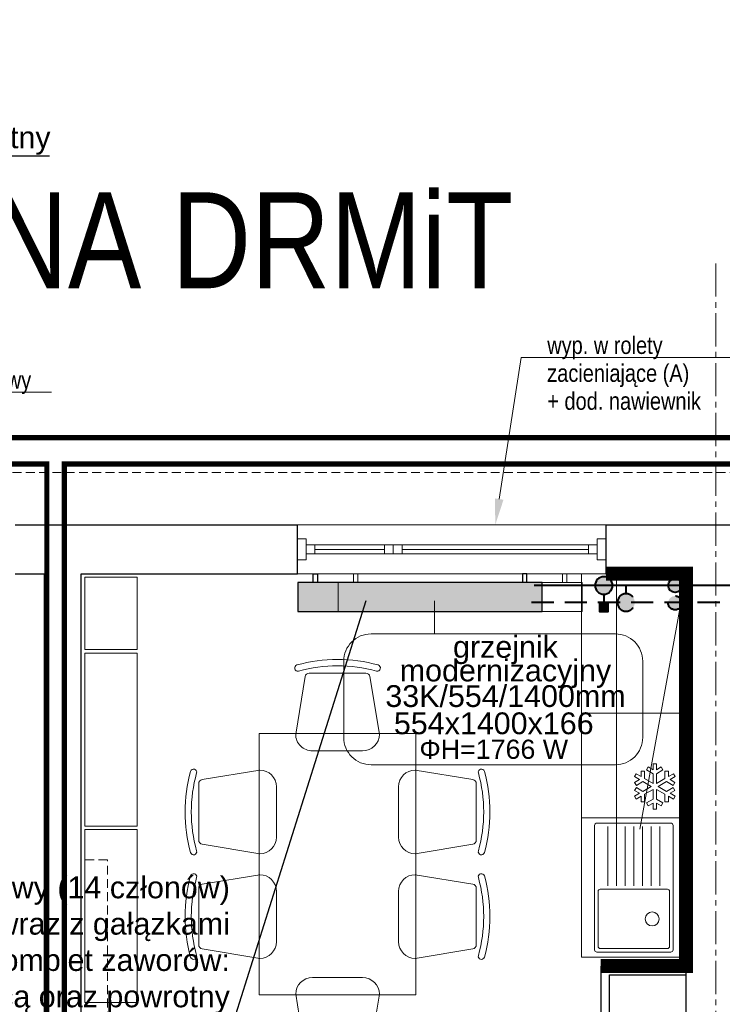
# Model space of a CAD drawing. Header units: millimetres. Extents: x 58673 to 77132, y 78327 to 116111.
# Tile 25 of 61: x 68252 to 68655, y 91706 to 92271. Entities that reach past the tile are written whole.
import ezdxf
from ezdxf import colors
from ezdxf.entities.mleader import LeaderData, LeaderLine
from ezdxf.enums import TextEntityAlignment as Align
from ezdxf.lldxf.tags import DXFTag
from ezdxf.math import Vec2, Vec3

# ---------------------------------------------------------------- set-up
doc = ezdxf.new("R2010")
doc.units = ezdxf.units.MM
doc.header["$MEASUREMENT"] = 0
for name, pattern in [('_xref_ACAD-LSN_dyspozytornia_PW_rzuty_14$0$CENTER2', [28.575, 19.05, -3.175, 3.175, -3.175]), ('_xref_ACAD-LSN_dyspozytornia_PW_rzuty_14$0$DASHED', [19.05, 12.7, -6.35]), ('_xref_ACAD-LSN_dyspozytornia_PW_rzuty_14$0$HIDDEN2', [4.7625, 3.175, -1.5875]), ('DASHED', [19.05, 12.7, -6.35])]:
    doc.linetypes.add(name, pattern=pattern)
doc.layers.get('0').update_dxf_attribs({"lineweight": 9})
doc.layers.get('Defpoints').update_dxf_attribs({"lineweight": 9})
doc.layers.add('_xref_ACAD-LSN_dyspozytornia_PW_rzuty_14$0$A fartuchy', color=250, linetype='_xref_ACAD-LSN_dyspozytornia_PW_rzuty_14$0$HIDDEN2', lineweight=18, transparency=0.3)
for name, color, linetype, lineweight in [('_xref_ACAD-LSN_dyspozytornia_PW_rzuty_14$0$A okna istniejace', 250, 'Continuous', 9), ('_xref_ACAD-LSN_dyspozytornia_PW_rzuty_14$0$A okna wyposazenie', 250, 'Continuous', 9), ('_xref_ACAD-LSN_dyspozytornia_PW_rzuty_14$0$A widok wyżej', 250, '_xref_ACAD-LSN_dyspozytornia_PW_rzuty_14$0$DASHED', 9), ('_xref_ACAD-LSN_dyspozytornia_PW_rzuty_14$0$A wyposazenie meblowe', 250, 'Continuous', 9), ('_xref_ACAD-LSN_dyspozytornia_PW_rzuty_14$0$A wyposazenie sanitarne', 250, 'Continuous', 9), ('_xref_ACAD-LSN_dyspozytornia_PW_rzuty_14$0$A zakres', 250, 'Continuous', 13), ('_xref_ACAD-LSN_dyspozytornia_PW_rzuty_14$0$A-Wall', 250, 'Continuous', 25), ('_xref_ACAD-LSN_dyspozytornia_PW_rzuty_14$0$IS grzejniki', 8, 'Continuous', 9), ('_xref_ACAD-LSN_dyspozytornia_PW_rzuty_14$0$S-Grid-Iden', 250, '_xref_ACAD-LSN_dyspozytornia_PW_rzuty_14$0$CENTER2', 9), ('FL_co_powrót', 5, 'DASHED', 40), ('FL_co_zasilanie', 1, 'Continuous', 40), ('FL_opis_co', 7, 'Continuous', 25), ('xref', 8, 'Continuous', 9)]:
    doc.layers.add(name, color=color, linetype=linetype, lineweight=lineweight)
doc.layers.add('IS_Grzejnik_etykieta', color=7, linetype='Continuous', lineweight=5, true_color=0x000000)
doc.layers.add('IS_Grzejniki_Plan_rzut', color=7, linetype='SOLID', true_color=0x000000)
doc.styles.add('_xref_ACAD-LSN_dyspozytornia_PW_rzuty_14$0$STYL ASA', font='ARIALN.TTF')
doc.styles.add('Arial_____', font='arial.ttf')
doc.styles.get("Standard").update_dxf_attribs({"font": 'arial.ttf'})
tags = doc.linetypes.add('SOLID', pattern=[10, 10, 0]).pattern_tags.tags
tags[6:7] = [DXFTag(74, 4), DXFTag(75, 0), DXFTag(340, '0'), DXFTag(46, 0.0), DXFTag(50, 0.0), DXFTag(44, 0.0), DXFTag(45, 0.0)]
tags[4:5] = [DXFTag(74, 4), DXFTag(75, 0), DXFTag(340, '0'), DXFTag(46, 0.0), DXFTag(50, 0.0), DXFTag(44, 0.0), DXFTag(45, 0.0)]
doc.dimstyles.get("Standard").update_dxf_attribs({"dimtxt": 0.18, "dimasz": 0.18, "dimexe": 0.18, "dimexo": 0.0625, "dimgap": 0.09, "dimtad": 0, "dimtih": 1, "dimtoh": 1, "dimdec": 4, "dimzin": 0, "dimdsep": 46, "dimtxsty": 'Standard', "dimcen": 0.09, "dimadec": 0, "dimazin": 0, "dimtfac": 1, "dimtdec": 4, "dimtofl": 0, "dimtmove": 0, "dimatfit": 3, "dimfxl": 1, "dimtolj": 1, "dimtzin": 0, "dimarcsym": 0})

# ---------------------------------------------------------------- blocks, each defined once
blk = doc.blocks.new('_xref_ACAD-LSN_dyspozytornia_PW_rzuty_14$0$lodowka')
at = {"color": 0, "linetype": 'ByBlock', "lineweight": -2, "ltscale": 0.2}
for points in [[(-60, -30), (0, -30), (0, 30), (-60, 30)], [(-18.99, -10.29), (-23.83, -7.49), (-23.83, -3.18), (-25.81, -3.18), (-25.81, -6.35), (-28.72, -4.67), (-29.71, -6.38), (-26.8, -8.06), (-29.54, -9.64), (-28.55, -11.36), (-24.82, -9.2), (-19.98, -12), (-24.82, -14.8), (-28.55, -12.64), (-29.54, -14.36), (-26.8, -15.94), (-29.71, -17.62), (-28.72, -19.33), (-25.81, -17.65), (-25.81, -20.82), (-23.83, -20.82), (-23.83, -16.51), (-18.99, -13.71), (-18.99, -19.31), (-22.72, -21.46), (-21.73, -23.17), (-18.99, -21.59), (-18.99, -24.95), (-17.01, -24.95), (-17.01, -21.59), (-14.27, -23.17), (-13.28, -21.46), (-17.01, -19.31), (-17.01, -13.71), (-12.17, -16.51), (-12.17, -20.82), (-10.19, -20.82), (-10.19, -17.65), (-7.28, -19.33), (-6.29, -17.62), (-9.2, -15.94), (-6.46, -14.36), (-7.45, -12.64), (-11.18, -14.8), (-16.02, -12), (-11.18, -9.2), (-7.45, -11.36), (-6.46, -9.64), (-9.2, -8.06), (-6.29, -6.38), (-7.28, -4.67), (-10.19, -6.35), (-10.19, -3.18), (-12.17, -3.18), (-12.17, -7.49), (-17.01, -10.29), (-17.01, -4.69), (-13.28, -2.54), (-14.27, -0.83), (-17.01, -2.41), (-17.01, 0.95), (-18.99, 0.95), (-18.99, -2.41), (-21.73, -0.83), (-22.72, -2.54), (-18.99, -4.69)]]:
    blk.add_lwpolyline(points, close=True, dxfattribs=at)
blk = doc.blocks.new('_xref_ACAD-LSN_dyspozytornia_PW_rzuty_14$0$zlew jednokomorowy z ociekaczem')
at = {"color": 0, "linetype": 'ByBlock', "lineweight": -2, "ltscale": 0.15}
for p, q in [((-35, -15), (-1, -15)), ((-35, -20), (-1, -20)), ((-35, -25), (-1, -25)), ((-35, -30), (-1, -30)), ((-35, -35), (-1, -35)), ((-35, -40), (-1, -40)), ((-35, -45), (-1, -45))]:
    blk.add_line(p, q, dxfattribs=at)
for points in [[(-35.7, -52.5), (35.7, -52.5, 0.414214), (37, -51.2), (37, -8.8, 0.414214), (35.7, -7.5), (-35.7, -7.5, 0.414214), (-37, -8.8), (-37, -51.2, 0.414214)], [(2.2, -9.5), (33.8, -9.5, -0.414214), (35, -10.7), (35, -49.3, -0.414214), (33.8, -50.5), (2.2, -50.5, -0.414214), (1, -49.3), (1, -10.7, -0.414214)]]:
    blk.add_lwpolyline(points, format="xyb", close=True, dxfattribs=at)
blk.add_circle((18, -19.5), 4, dxfattribs=at)
at = {"layer": 'Defpoints', "linetype": '_xref_ACAD-LSN_dyspozytornia_PW_rzuty_14$0$HIDDEN2', "ltscale": 0.5}
blk.add_lwpolyline([(40, 0), (-40, 0), (-40, -60), (40, -60)], close=True, dxfattribs=at)
blk = doc.blocks.new('_xref_ACAD-LSN_dyspozytornia_PW_rzuty_14$0$szafa')
at = {"color": 0, "linetype": 'ByBlock', "lineweight": -2, "ltscale": 0.5}
blk.add_lwpolyline([(-0.5, -0.5), (0.5, -0.5), (0.5, 0.5), (-0.5, 0.5)], close=True, dxfattribs=at)
blk.add_lwpolyline([(-0.5, 0.5), (0.5, -0.5)], dxfattribs=at)
blk = doc.blocks.new('_xref_ACAD-LSN_dyspozytornia_PW_rzuty_14$0$A$C08D5074C')
at = {"color": 0, "linetype": 'ByBlock', "lineweight": -2}
for p, q in [((9.6, 24), (42.61, 18.58)), ((0, -14.4), (0, 14.4)), ((44.62, 16.21), (44.62, -16.21)), ((42.61, -18.58), (9.6, -24))]:
    blk.add_line(p, q, dxfattribs=at)
for centre, radius, start, end in [((9.6, 14.4), 9.6, 90, 180), ((47.55, 22.79), 1.8, 15.4901, 194.2842), ((-34.47, 0), 86.93, 344.4716, 15.5284), ((42.22, 16.21), 2.4, 0, 80.6717), ((-34.41, 0), 83.27, 344.4325, 15.5675), ((9.6, -14.4), 9.6, 180, 270), ((42.22, -16.21), 2.4, 279.3283, 0), ((47.55, -22.79), 1.8, 165.7158, 344.5099)]:
    blk.add_arc(centre, radius, start, end, dxfattribs=at)
blk = doc.blocks.new('_xref_ACAD-LSN_dyspozytornia_PW_rzuty_14$0$blok do okna')
for points in [[(28.5, 2.5), (33.5, 2.5), (33.5, -2.5), (28.5, -2.5)], [(33.5, 2.5), (38.5, 2.5), (38.5, -2.5), (33.5, -2.5)]]:
    blk.add_lwpolyline(points, close=True)
for points in [[(-78.5, 0), (28.5, 0)], [(38.5, 0), (78.5, 0)]]:
    blk.add_lwpolyline(points)
blk = doc.blocks.new('zawór ts')
h = blk.add_hatch(color=256)
h.paths.add_polyline_path([(5, 0, 1), (-5, 0)])
edge = h.paths.add_edge_path()
edge.add_spline(control_points=[(-3.23, -3.82), (-1.08, -3.82), (1.08, -3.82), (3.23, -3.82)], knot_values=[0.691218, 0.691218, 0.691218, 0.691218, 0.820959, 0.820959, 0.820959, 0.820959], degree=3, periodic=0)
edge.add_arc((0, 0), 5, 310.1859, 360)
edge.add_line((5, 0), (-5, 0))
edge.add_arc((0, 0), 5, 180, 229.8141)
edge = h.paths.add_edge_path()
edge.add_spline(control_points=[(3.23, -3.82), (1.08, -3.82), (-1.08, -3.82), (-3.23, -3.82)], knot_values=[0.691218, 0.691218, 0.691218, 0.691218, 0.820959, 0.820959, 0.820959, 0.820959], degree=3, periodic=0)
edge.add_arc((0, 0), 5, 229.8141, 270)
edge.add_arc((0, 0), 5, 270, 310.1859)
blk.add_hatch(color=256).paths.add_polyline_path([(2.5, -15), (2.5, -10), (-2.5, -10), (-2.5, -15)])
at = {"linetype": 'ByBlock', "lineweight": -2}
blk.add_lwpolyline([(2.5, -10), (2.5, -15), (-2.5, -15), (-2.5, -10)], close=True, dxfattribs=at)
blk.add_polyline3d([(0, -5, 0), (0, -10, 0)], dxfattribs=at)
blk.add_circle((0, 0), 5, dxfattribs=at)
blk = doc.blocks.new('zawór p')
at = {"linetype": 'ByBlock', "lineweight": -2}
h = blk.add_hatch(color=256, dxfattribs=at)
h.paths.add_polyline_path([(-4.93, 0.83), (4.93, 0.83, 0.366406), (0, 5, 0.366406)])
h.paths.add_polyline_path([(4.98, -0.42), (-4.98, -0.42, 0.919375)])
h.paths.add_polyline_path([(5, 0, 0.041508), (4.93, 0.83), (-4.93, 0.83, 0.062557), (-4.98, -0.42), (4.98, -0.42, 0.020994)])
blk.add_polyline3d([(0, 5, 0), (0, 10, 0)], dxfattribs=at)
blk.add_circle((0, 0), 5, dxfattribs=at)
blk = doc.blocks.new('_xref_ACAD-LSN_dyspozytornia_PW_rzuty_14')
at = {"layer": '_xref_ACAD-LSN_dyspozytornia_PW_rzuty_14$0$A fartuchy', "ltscale": 1.25, "const_width": 8}
blk.add_lwpolyline([(68588.68, 91953.22), (68634.68, 91953.22), (68634.68, 91728.22), (68585.68, 91728.22)], dxfattribs=at)
at = {"layer": '_xref_ACAD-LSN_dyspozytornia_PW_rzuty_14$0$A okna istniejace', "linetype": 'Continuous', "lineweight": 9}
for p, q in [((68588.68, 91981.22), (68411.68, 91981.22)), ((68421.68, 91964.72), (68421.68, 91969.72)), ((68578.68, 91964.72), (68578.68, 91969.72)), ((68588.68, 91953.22), (68411.68, 91953.22))]:
    blk.add_line(p, q, dxfattribs=at)
for points in [[(68416.68, 91973.22), (68411.68, 91973.22), (68411.68, 91961.22), (68416.68, 91961.22)], [(68583.68, 91964.72), (68583.68, 91969.72), (68416.68, 91969.72), (68416.68, 91964.72)], [(68583.68, 91973.22), (68588.68, 91973.22), (68588.68, 91961.22), (68583.68, 91961.22)]]:
    blk.add_lwpolyline(points, close=True, dxfattribs=at)
at = {"layer": '_xref_ACAD-LSN_dyspozytornia_PW_rzuty_14$0$A widok wyżej', "linetype": '_xref_ACAD-LSN_dyspozytornia_PW_rzuty_14$0$DASHED', "lineweight": 9, "ltscale": 0.2}
for p, q in [((68588.68, 91981.22), (68411.68, 91981.22)), ((68411.68, 91953.22), (68588.68, 91953.22))]:
    blk.add_line(p, q, dxfattribs=at)
at = {"layer": '_xref_ACAD-LSN_dyspozytornia_PW_rzuty_14$0$A widok wyżej', "ltscale": 0.4}
for points in [[(65352.68, 92011.22), (72855.68, 92011.22)], [(68302.68, 91689.22), (68302.68, 91789.22), (68287.68, 91789.22)]]:
    blk.add_lwpolyline(points, dxfattribs=at)
at = {"layer": '_xref_ACAD-LSN_dyspozytornia_PW_rzuty_14$0$A wyposazenie meblowe'}
for points in [[(68634.68, 91953.22), (68634.68, 91873.22), (68574.68, 91873.22), (68574.68, 91953.22)], [(68319.68, 91909.72), (68319.68, 91951.22), (68289.68, 91951.22), (68289.68, 91909.72)], [(68319.68, 91907.72), (68319.68, 91808.52), (68289.68, 91808.52), (68289.68, 91907.72)], [(68634.68, 91873.22), (68634.68, 91813.22), (68574.68, 91813.22), (68574.68, 91873.22)], [(68479.68, 91711.62), (68479.68, 91861.62), (68389.68, 91861.62), (68389.68, 91711.62)], [(68634.68, 91813.22), (68634.68, 91733.22), (68574.68, 91733.22), (68574.68, 91813.22)], [(68319.68, 91806.52), (68319.68, 91707.32), (68289.68, 91707.32), (68289.68, 91806.52)]]:
    blk.add_lwpolyline(points, close=True, dxfattribs=at)
at = {"layer": '_xref_ACAD-LSN_dyspozytornia_PW_rzuty_14$0$A zakres', "linetype": '_xref_ACAD-LSN_dyspozytornia_PW_rzuty_14$0$DASHED', "transparency": 33554623, "const_width": 3}
for points in [[(67446.18, 92031.22), (67446.18, 90639.22), (72869.68, 90639.22), (72869.68, 92031.22)], [(67456.18, 92016.22), (67456.18, 90654.22), (68641.68, 90654.22), (68641.68, 91213.47), (68267.93, 91213.47), (68267.93, 91484.47), (68267.93, 91484.47), (68267.93, 92016.22)], [(68277.93, 92016.22), (68277.93, 91474.47), (68277.93, 91474.47), (68277.93, 91223.47), (68661.68, 91223.47), (68661.68, 90654.22), (70445.68, 90654.22), (70445.68, 91263.97), (70078.68, 91263.97), (70078.68, 91463.22), (69842.68, 91463.22), (69842.68, 92016.22)]]:
    blk.add_lwpolyline(points, close=True, dxfattribs=at)
at = {"layer": '_xref_ACAD-LSN_dyspozytornia_PW_rzuty_14$0$A-Wall', "linetype": 'Continuous', "lineweight": 25}
for p, q in [((68249.68, 91981.22), (68411.68, 91981.22)), ((68411.68, 91953.22), (68411.68, 91981.22)), ((68588.68, 91981.22), (68709.68, 91981.22)), ((68588.68, 91981.22), (68588.68, 91953.22)), ((68249.68, 91953.22), (68266.68, 91953.22)), ((68266.68, 91669.22), (68266.68, 91953.22)), ((68287.68, 91953.22), (68411.68, 91953.22)), ((68287.68, 91699.22), (68287.68, 91953.22)), ((68588.68, 91953.22), (68634.68, 91953.22)), ((68634.68, 91689.22), (68634.68, 91953.22)), ((68634.68, 91728.22), (68585.68, 91728.22)), ((68585.68, 91728.22), (68585.68, 91689.22)), ((68634.68, 91723.22), (68634.68, 91728.22)), ((68590.68, 91723.22), (68634.68, 91723.22)), ((68590.68, 91689.22), (68590.68, 91723.22))]:
    blk.add_line(p, q, dxfattribs=at)
at = {"layer": '_xref_ACAD-LSN_dyspozytornia_PW_rzuty_14$0$IS grzejniki'}
for p, q in [((68443.78, 91948.22), (68443.78, 91953.22)), ((68443.78, 91953.22), (68446.28, 91953.22)), ((68446.28, 91953.22), (68446.28, 91948.22)), ((68566.28, 91953.22), (68563.78, 91953.22)), ((68563.78, 91953.22), (68563.78, 91948.22)), ((68566.28, 91948.22), (68566.28, 91953.22)), ((68575.03, 91948.22), (68435.03, 91948.22)), ((68435.03, 91948.22), (68435.03, 91931.62)), ((68575.03, 91931.62), (68575.03, 91948.22)), ((68435.03, 91931.62), (68575.03, 91931.62))]:
    blk.add_line(p, q, dxfattribs=at)
at = {"layer": '_xref_ACAD-LSN_dyspozytornia_PW_rzuty_14$0$S-Grid-Iden'}
blk.add_lwpolyline([(68651.68, 92131.22), (68651.68, 90539.22)], dxfattribs=at)
at = {"layer": '_xref_ACAD-LSN_dyspozytornia_PW_rzuty_14$0$A okna istniejace', "linetype": 'Continuous', "lineweight": 9, "rotation": 180}
blk.add_blockref('_xref_ACAD-LSN_dyspozytornia_PW_rzuty_14$0$blok do okna', (68500.18, 91967.22), dxfattribs=at)
at = {"layer": '_xref_ACAD-LSN_dyspozytornia_PW_rzuty_14$0$A wyposazenie meblowe', "linetype": '_xref_ACAD-LSN_dyspozytornia_PW_rzuty_14$0$HIDDEN2', "xscale": 220, "yscale": 40, "rotation": 270}
blk.add_blockref('_xref_ACAD-LSN_dyspozytornia_PW_rzuty_14$0$szafa', (68614.68, 91843.22), dxfattribs=at)
at = {"layer": '_xref_ACAD-LSN_dyspozytornia_PW_rzuty_14$0$A wyposazenie meblowe'}
for p, rotation in [((68434.68, 91851.62), 89.99999999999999), ((68399.68, 91816.62), 180)]:
    blk.add_blockref('_xref_ACAD-LSN_dyspozytornia_PW_rzuty_14$0$A$C08D5074C', p, dxfattribs=dict(at, rotation=rotation))
for name, p in [('_xref_ACAD-LSN_dyspozytornia_PW_rzuty_14$0$lodowka', (68634.68, 91843.22)), ('_xref_ACAD-LSN_dyspozytornia_PW_rzuty_14$0$A$C08D5074C', (68469.68, 91756.62))]:
    blk.add_blockref(name, p, dxfattribs=at)
at = {"layer": '_xref_ACAD-LSN_dyspozytornia_PW_rzuty_14$0$A wyposazenie meblowe', "xscale": -1}
for p, rotation in [((68469.68, 91816.62), 180), ((68434.68, 91721.62), 90)]:
    blk.add_blockref('_xref_ACAD-LSN_dyspozytornia_PW_rzuty_14$0$A$C08D5074C', p, dxfattribs=dict(at, rotation=rotation))
blk.add_blockref('_xref_ACAD-LSN_dyspozytornia_PW_rzuty_14$0$A$C08D5074C', (68399.68, 91756.62), dxfattribs=at)
at = {"layer": '_xref_ACAD-LSN_dyspozytornia_PW_rzuty_14$0$A wyposazenie sanitarne', "rotation": 270}
blk.add_blockref('_xref_ACAD-LSN_dyspozytornia_PW_rzuty_14$0$zlew jednokomorowy z ociekaczem', (68634.68, 91773.22), dxfattribs=at)
at = {"layer": '_xref_ACAD-LSN_dyspozytornia_PW_rzuty_14$0$A zakres', "linetype": '_xref_ACAD-LSN_dyspozytornia_PW_rzuty_14$0$DASHED', "transparency": 33554623, "insert": (67461.18, 92116.22), "char_height": 55, "attachment_point": 7, "style": '_xref_ACAD-LSN_dyspozytornia_PW_rzuty_14$0$STYL ASA'}
blk.add_mtext_dynamic_manual_height_columns('\\pxql,t12;STREFA ADMINISTRACYJNA DRMiT', width=1179.3278, gutter_width=1, heights=[0], dxfattribs=at)
at = {"layer": '_xref_ACAD-LSN_dyspozytornia_PW_rzuty_14$0$A okna wyposazenie', "linetype": 'Continuous', "lineweight": 9}
ml = blk.add_multileader_mtext('Standard', dxfattribs=at)
ml.set_content('wyp. w rolety zacieniające (A)\\P+ dod. nawiewnik', color=256, style='_xref_ACAD-LSN_dyspozytornia_PW_rzuty_14$0$STYL ASA')
ml.set_leader_properties()
ml.build(insert=Vec2(0, 0))
ml.multileader.update_dxf_attribs({"text_left_attachment_type": 6, "text_right_attachment_type": 6, "dogleg_length": 3, "arrow_head_size": 15})
ctx = ml.context
ctx.base_point, ctx.char_height, ctx.arrow_head_size, ctx.landing_gap_size, ctx.plane_origin = Vec3(68545, 92077.3), 10, 15, 10, Vec3(68260.81, 92550.69)
ctx.left_attachment, ctx.right_attachment = 6, 6
notes = []
notes.append((ctx, [(0, (1, 1, 0), (68540.01, 92077.3), (1, 0), 4.99, [(0, [(68525.18, 91981.22)], 0, [])])]))
ctx.mtext.insert, ctx.mtext.width, ctx.mtext.line_spacing_factor, ctx.mtext.flow_direction = Vec3(68555, 92089.3), 103.629, 0.96, 5
ml = blk.add_multileader_mtext('Standard', dxfattribs=at)
ml.set_content('wyp. w dodatkowy nawiewnik', color=256, style='_xref_ACAD-LSN_dyspozytornia_PW_rzuty_14$0$STYL ASA')
ml.set_leader_properties()
ml.build(insert=Vec2(0, 0))
ml.multileader.update_dxf_attribs({"text_left_attachment_type": 6, "text_right_attachment_type": 6, "dogleg_length": 3, "arrow_head_size": 15})
ctx = ml.context
ctx.base_point, ctx.char_height, ctx.arrow_head_size, ctx.landing_gap_size, ctx.plane_origin = Vec3(68156, 92057.3), 10, 15, 10, Vec3(67871.81, 92550.69)
ctx.left_attachment, ctx.right_attachment = 6, 6
notes.append((ctx, [(0, (1, 1, 0), (68151.01, 92057.3), (1, 0), 4.99, [(0, [(68136.18, 91981.22)], 0, [])])]))
ctx.mtext.insert, ctx.mtext.width, ctx.mtext.line_spacing_factor, ctx.mtext.flow_direction = Vec3(68166, 92069.3), 103.629, 0.96, 5
for ctx, leaders in notes:
    for number, flags, end, landing, length, lines in leaders:
        leader = LeaderData()
        leader.index, (leader.has_last_leader_line, leader.has_dogleg_vector, leader.attachment_direction) = number, flags
        leader.last_leader_point, leader.dogleg_vector, leader.dogleg_length = Vec3(end), Vec3(landing), length
        for number, points, colour, breaks in lines:
            line = LeaderLine()
            line.index, line.vertices, line.color, line.breaks = number, Vec3.list(points), colors.encode_raw_color(colour), breaks
            leader.lines.append(line)
        ctx.leaders.append(leader)

msp = doc.modelspace()

# ---------------------------------------------------------------- block references
at = {"layer": 'xref'}
msp.add_blockref('_xref_ACAD-LSN_dyspozytornia_PW_rzuty_14', (0, 0), dxfattribs=at)

# ---------------------------------------------------------------- next in the draw order: hatches: boundary and pattern name
at = {"layer": 'FL_co_powrót'}
msp.add_hatch(color=256, dxfattribs=at).paths.add_polyline_path([(68624.355, 91936.507, -1), (68632.355, 91936.507, -1)])
at = {"layer": 'FL_co_zasilanie'}
msp.add_hatch(color=256, dxfattribs=at).paths.add_polyline_path([(68624.355, 91946.507, -1), (68632.355, 91946.507, -1)])
at = {"layer": 'IS_Grzejniki_Plan_rzut'}
msp.add_hatch(color=8, dxfattribs=at).paths.add_polyline_path([(68552, 91948.22), (68412, 91948.22), (68412, 91931.62), (68552, 91931.62)])

# ---------------------------------------------------------------- next in the draw order: linework, layer by layer
at = {"layer": 'FL_co_powrót'}
msp.add_line((68546, 91936.944), (68730, 91936.944), dxfattribs=at)
msp.add_circle((68628.355, 91936.507), 4, dxfattribs=at)
at = {"layer": 'FL_co_zasilanie'}
msp.add_line((68730, 91946.507), (68547.5, 91946.507), dxfattribs=at)
msp.add_circle((68628.355, 91946.507), 4, dxfattribs=at)
at = {"layer": 'IS_Grzejnik_etykieta'}
msp.add_line((68490.37, 91918.738), (68490.37, 91937.72), dxfattribs=at)
msp.add_lwpolyline([(68453.907, 91843.65), (68594.119, 91843.65, 0.4142136), (68609.744, 91859.275), (68609.744, 91903.113, 0.4142136), (68594.119, 91918.738), (68453.907, 91918.738, 0.4142136), (68438.282, 91903.113), (68438.282, 91859.275, 0.4142136)], format="xyb", close=True, dxfattribs=at)
at = {"layer": 'IS_Grzejniki_Plan_rzut', "lineweight": 30}
for p, q in [((68420.75, 91948.22), (68420.75, 91953.22)), ((68420.75, 91953.22), (68423.25, 91953.22)), ((68423.25, 91953.22), (68423.25, 91948.22)), ((68543.25, 91953.22), (68540.75, 91953.22)), ((68540.75, 91953.22), (68540.75, 91948.22)), ((68543.25, 91948.22), (68543.25, 91953.22)), ((68552, 91948.22), (68412, 91948.22)), ((68412, 91948.22), (68412, 91931.62)), ((68552, 91931.62), (68552, 91948.22)), ((68552, 91948.22), (68552, 91948.22)), ((68412, 91931.62), (68552, 91931.62))]:
    msp.add_line(p, q, dxfattribs=at)

# ---------------------------------------------------------------- next in the draw order: block references
at = {"layer": 'FL_co_powrót', "xscale": -1}
msp.add_blockref('zawór p', (68600.204, 91936.742), dxfattribs=at)
at = {"layer": 'FL_co_zasilanie', "xscale": -1}
msp.add_blockref('zawór ts', (68587.444, 91946.507), dxfattribs=at)

# ---------------------------------------------------------------- next in the draw order: texts
at = {"layer": 'FL_opis_co', "char_height": 12.5}
for s, insert, attachment_point in [('\\fArial|b0|i0|c238;ist. grzejnik członowy (8 członów)\\Pwymienić na nowy wraz z gałązkami \\Pzamotować komplet zaworów: \\Ptermostatyczny z głowicą oraz powrotny', (67961.5, 92193.5), 7), ('\\fArial|b0|i0|c238;ist. grzejnik członowy (14 członów)\\Pwymienić na nowy wraz z gałązkami \\Pzamotować komplet zaworów: \\Ptermostatyczny z głowicą oraz powrotny', (68372.946, 91700.779), 9)]:
    msp.add_mtext(s, dxfattribs=dict(at, insert=insert, attachment_point=attachment_point))
at = {"layer": 'IS_Grzejnik_etykieta', "color": 18, "true_color": 0x000000, "transparency": 33554687, "style": 'Arial_____'}
for s, p in [('grzejnik', (68531.035, 91901.308)), ('modernizacyjny', (68531.035, 91887.749)), ('33K/554/1400mm', (68531.035, 91873.065))]:
    msp.add_text(s, height=12.5, dxfattribs=at).set_placement(p, align=Align.BOTTOM_CENTER)
for s, height, p in [('554x1400x166', 12.5, (68524.31, 91873.689)), ('ΦH=1766 W', 11, (68524.31, 91858.064))]:
    msp.add_text(s, height=height, dxfattribs=at).set_placement(p, align=Align.TOP_CENTER)

# ---------------------------------------------------------------- next in the draw order: leaders
at = {"layer": 'FL_opis_co', "annotation_type": 0, "has_hookline": 1, "text_width": 307.9}
for points, hookline_direction in [([(67538.5, 91943), (67958.375, 92192.875), (67960.875, 92192.875)], 0), ([(68792.008, 91942.707), (68625.209, 91507.97), (68622.709, 91507.97)], 1), ([(68451, 91937.72), (68376.071, 91700.154), (68373.571, 91700.154)], 1)]:
    msp.add_leader(points, dimstyle='Standard', override={"dimtxt": 2.5, "dimasz": 2.5, "dimexe": 1.25, "dimexo": 0.625, "dimgap": 0.625, "dimtad": 1, "dimtih": 0, "dimtoh": 0, "dimdec": 2, "dimzin": 8, "dimdsep": 44, "dimcen": 2.5, "dimtdec": 2, "dimtofl": 1, "dimldrblk": 'None', "dimtolj": 0, "dimtzin": 8}, dxfattribs=dict(at, hookline_direction=hookline_direction))

doc.saveas('drawing.dxf')
